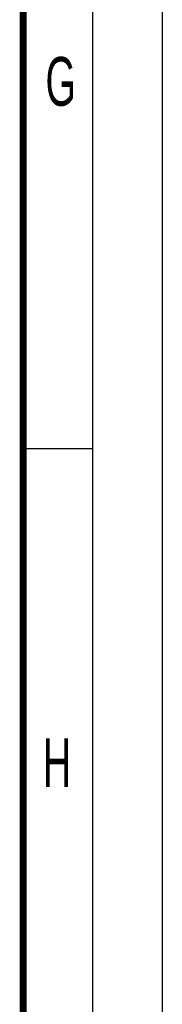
# Model space of a CAD drawing. Header units: millimetres. Extents: x 0 to 841, y 0 to 594.
# Tile 87 of 116: x 831 to 841, y 207 to 278. Entities that reach past the tile are written whole.
import ezdxf

# ---------------------------------------------------------------- set-up
doc = ezdxf.new("R2010")
doc.units = ezdxf.units.MM
doc.header["$LTSCALE"] = 46.255
doc.layers.get('0').update_dxf_attribs({"linetype": 'CONTINUOUS'})
doc.styles.add('TEXTSTYLE_2', font='txt', dxfattribs={"width": 0.6})

msp = doc.modelspace()

# ---------------------------------------------------------------- linework, layer by layer
at = {"color": 7, "linetype": 'CONTINUOUS'}
for p, q in [((841, 0), (841, 594)), ((836, 247), (831, 247))]:
    msp.add_line(p, q, dxfattribs=at)
at = {"color": 2, "linetype": 'CONTINUOUS'}
msp.add_line((836, 5), (836, 589), dxfattribs=at)
at = {"color": 7, "linetype": 'CONTINUOUS', "const_width": 0.5}
msp.add_lwpolyline([(831, 10), (831, 584)], dxfattribs=at)

# ---------------------------------------------------------------- texts
at = {"color": 5, "linetype": 'CONTINUOUS', "char_height": 3.5, "width": 2.1, "attachment_point": 1, "line_spacing_factor": 0.9, "style": 'TEXTSTYLE_2'}
for s, insert in [('G', (832.6066, 275.0883)), ('H', (832.414, 226.2439))]:
    msp.add_mtext(s, dxfattribs=dict(at, insert=insert))

doc.saveas('drawing.dxf')
